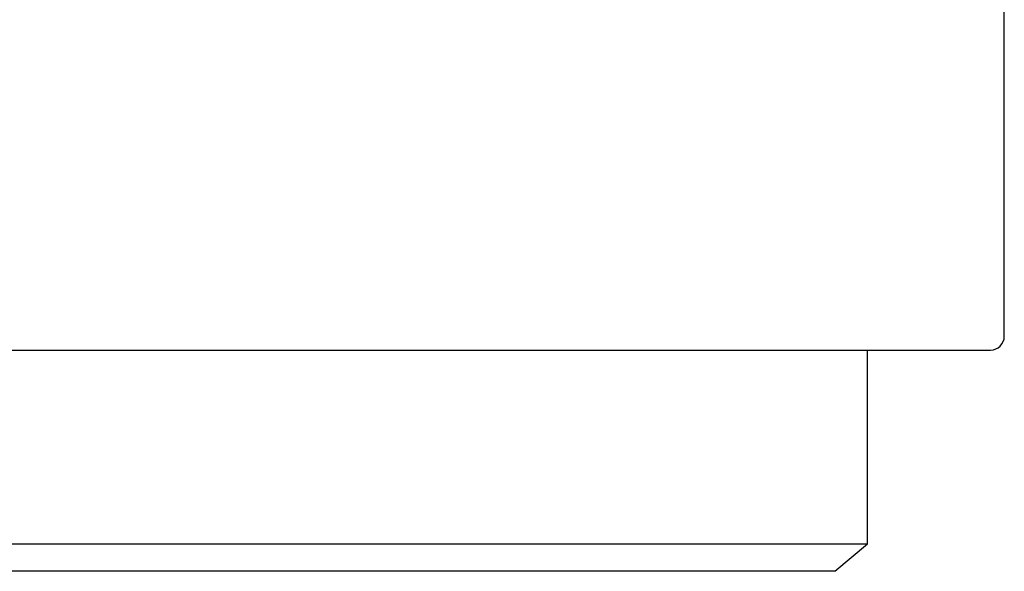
# Model space of a CAD drawing. Header units: millimetres. Extents: x 8 to 740, y 12 to 985.
# Tile 23 of 62: x 157 to 172, y 564 to 572. Entities that reach past the tile are written whole.
import ezdxf

# ---------------------------------------------------------------- set-up
doc = ezdxf.new("R2010")
doc.units = ezdxf.units.MM

msp = doc.modelspace()

# ---------------------------------------------------------------- linework, layer by layer
at = {"color": 7, "linetype": 'Continuous', "lineweight": 30}
for p, q in [((171.528, 567.677), (171.528, 572.477)), ((142.728, 567.477), (171.328, 567.477)), ((169.528, 564.643), (169.528, 567.477)), ((144.528, 564.643), (169.528, 564.643)), ((169.051, 564.243), (169.528, 564.643)), ((169.051, 564.243), (145.005, 564.243))]:
    msp.add_line(p, q, dxfattribs=at)
msp.add_arc((171.328, 567.677), 0.2, 270, 0, dxfattribs=at)

doc.saveas('drawing.dxf')
